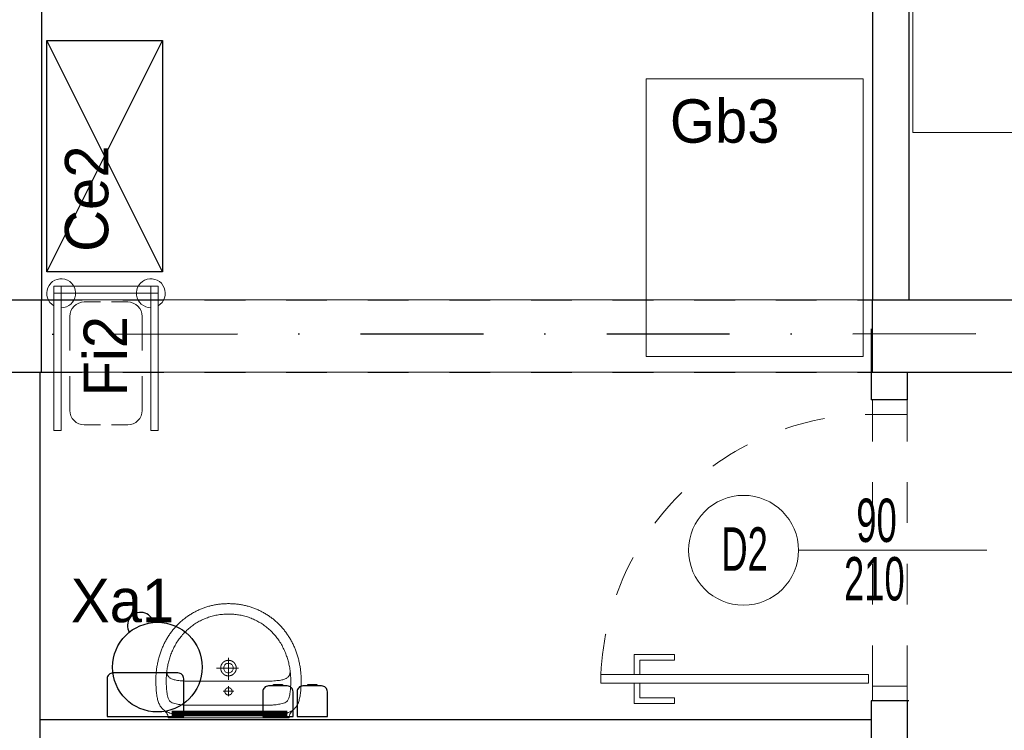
# Model space of a CAD drawing. Header units: millimetres. Extents: x 14495 to 271441, y -21035 to 2232.
# Tile 120 of 227: x 83849 to 84189, y -2391 to -2145. Entities that reach past the tile are written whole.
import ezdxf
from ezdxf.enums import TextEntityAlignment as Align

# ---------------------------------------------------------------- set-up
doc = ezdxf.new("R2010")
doc.units = ezdxf.units.MM
doc.linetypes.add('DASHDOT', pattern=[1, 0.5, -0.25, 0, -0.25])
doc.linetypes.add('DASHED', pattern=[28.222222, 14.111111, -14.111111])
for name, color, linetype in [('-- TECH  SYMBOLE', 1, 'Continuous'), ('-- TECH WYPOSAŻENIE', 2, 'Continuous'), ('_1_cienkie', 251, 'Continuous'), ('A-POW-NR', 1, 'Continuous'), ('A_cieńsza', 8, 'Continuous'), ('A_OSIE', 252, 'DASHDOT'), ('A_PROJEKTOWANE', 3, 'Continuous'), ('A_SC_DZIAlOWE', 4, 'Continuous'), ('TECH Sprzęt', 1, 'Continuous'), ('TECH Wyp.drobne', 1, 'Continuous')]:
    doc.layers.add(name, color=color, linetype=linetype)
doc.layers.add('A-POW', color=2, linetype='Continuous', plot=False)
for name, color, linetype, lineweight in [('A_ARMATURA', 2, 'Continuous', 5), ('A_Stolarka_drzwi', 1, 'Continuous', 9), ('M_drzwi', 1, 'Continuous', 5), ('TECH Wyp-meble', 1, 'Continuous', 15)]:
    doc.layers.add(name, color=color, linetype=linetype, lineweight=lineweight)
doc.styles.add('arial-tab', font='arial.ttf')
doc.styles.add('ARIAL1_2', font='arial.ttf', dxfattribs={"width": 1.2})
doc.styles.add('arialce', font='ARIALN.TTF')
doc.styles.add('cent', font='swissel.ttf')
doc.styles.add('cg', font='GOTHIC.TTF')
doc.styles.add('ROMANS', font='romans', dxfattribs={"width": 0.6})
doc.styles.add('switz721ltexbt', font='swissel.ttf')

# ---------------------------------------------------------------- blocks, each defined once
blk = doc.blocks.new('DRZWI Z OSCIEZNICA NIEOKALAJACA 90')
at = {"linetype": 'DASHED'}
for p, q in [((-12, 5), (-12, 99)), ((0, 5), (0, 99))]:
    blk.add_line(p, q, dxfattribs=at)
at = {"ltscale": 0.05}
blk.add_line((-39.5, 52), (25.59, 52), dxfattribs=at)
for points in [[(-12, 99), (-12, 104), (0, 104), (0, 99)], [(93.91, 9.01), (1.43, 9.01), (1.43, 6.01), (93.91, 6.01)], [(-12, 0), (-12, 5), (0, 5), (0, 0)]]:
    blk.add_lwpolyline(points, close=True)
for points in [[(82.48, 9.01), (82.48, 16.01), (68.48, 16.01), (68.48, 14.01), (80.48, 14.01), (80.48, 9.01)], [(82.48, 6.01), (82.48, -0.99), (68.48, -0.99), (68.48, 1.01), (80.48, 1.01), (80.48, 6.01)]]:
    blk.add_lwpolyline(points)
at = {"linetype": 'DASHED'}
blk.add_arc((0, 5), 94, 2.4475, 90, dxfattribs=at)
blk = doc.blocks.new('SSCVCFDSS')
blk.add_line((0, 50.02), (0, 0))
blk.add_circle((0, -19), 19)
at = {"style": 'ROMANS', "text_generation_flag": 4, "width": 0.6}
blk.add_attdef('FD1-8', text='', height=13, rotation=270, dxfattribs=at).set_placement((6.15, 55.19), align=Align.RIGHT)
for tag, p in [('90', (-8.71, 25.47)), ('200', (8.16, 25.47))]:
    blk.add_attdef(tag, text='', height=13, rotation=270, dxfattribs=at).set_placement(p, align=Align.MIDDLE)
blk.add_attdef('AL6C', text='', height=13, dxfattribs=at).set_placement((-0.56, -18.64), align=Align.MIDDLE)
blk = doc.blocks.new('POW')
at = {"const_width": 5}
blk.add_lwpolyline([(125.32, 0), (0, 0)], dxfattribs=at)
at = {"style": 'switz721ltexbt'}
blk.add_attdef('001', (-1.78, 12.35), '', height=41.18, dxfattribs=at)
blk = doc.blocks.new('stelaż_do_worków-1')
at = {"color": 1, "lineweight": 0}
for points in [[(0, 15.5), (0, 18), (-50, 18), (-50, 15.5)], [(0, 18), (-2.5, 18), (-2.5, -18), (0, -18)], [(0, -18), (0, -15.5), (-50, -15.5), (-50, -18)]]:
    blk.add_lwpolyline(points, close=True, dxfattribs=at)
at = {"color": 251, "linetype": 'Continuous', "lineweight": 13, "ltscale": 0.5}
for points in [[(-31.2, 12.5), (-43, 12.5, 0.414214), (-48, 7.5), (-48, 1.85)], [(-22.3, 12.5), (-10.5, 12.5, -0.414214), (-5.5, 7.5), (-5.5, 1.85)], [(-48, -1.85), (-48, -7.5, 0.414214), (-43, -12.5), (-31.2, -12.5)], [(-5.5, -1.85), (-5.5, -7.5, -0.414214), (-10.5, -12.5), (-22.3, -12.5)]]:
    blk.add_lwpolyline(points, format="xyb", dxfattribs=at)
at = {"color": 1, "lineweight": 15}
for centre, start, end in [((-2.5, 15.5), 180, 150), ((-2.5, -15.5), 210, 180)]:
    blk.add_arc(centre, 5, start, end, dxfattribs=at)
blk = doc.blocks.new('UM')
blk.add_line((-1.45, -10.99), (-1.45, -10.99))
for points in [[(-26.6, -3.18), (-26.24, -2.73), (-25.93, -2.33), (-25.65, -1.94), (-25.43, -1.54), (-25.26, -1.1), (-25.15, -0.6), (-25.12, 0), (0, 0), (25.12, 0), (25.16, -0.59), (25.29, -1.09), (25.48, -1.53), (25.73, -1.93), (26.03, -2.32), (26.37, -2.73), (26.73, -3.17)], [(2.24, -11.07), (-2.12, -11.07)], [(0.07, -13.2), (0.06, -8.97)], [(25.71, -19.02), (25.67, -18.75), (25.61, -18.49), (25.54, -18.24), (25.46, -18), (25.37, -17.78), (25.26, -17.56), (25.14, -17.36), (25, -17.16), (24.84, -16.98), (24.65, -16.8), (24.45, -16.64), (24.22, -16.48), (23.96, -16.34), (23.67, -16.2), (23.36, -16.08), (23.01, -15.96), (22.63, -15.86), (22.22, -15.76), (21.77, -15.67), (21.28, -15.59), (20.75, -15.52), (20.18, -15.45), (19.57, -15.4), (18.92, -15.35), (18.21, -15.31), (17.46, -15.28), (16.67, -15.25), (15.81, -15.23), (14.91, -15.22), (13.95, -15.22), (0.07, -15.22), (-13.82, -15.22), (-14.77, -15.23), (-15.68, -15.24), (-16.53, -15.26), (-17.33, -15.28), (-18.08, -15.31), (-18.78, -15.35), (-19.43, -15.4), (-20.04, -15.46), (-20.61, -15.52), (-21.14, -15.59), (-21.63, -15.67), (-22.08, -15.76), (-22.49, -15.86), (-22.87, -15.97), (-23.21, -16.08), (-23.53, -16.21), (-23.81, -16.35), (-24.07, -16.49), (-24.3, -16.64), (-24.51, -16.81), (-24.69, -16.98), (-24.85, -17.17), (-24.99, -17.36), (-25.11, -17.57), (-25.22, -17.78), (-25.31, -18.01), (-25.39, -18.25), (-25.46, -18.5), (-25.52, -18.76), (-25.56, -19.03)], [(0.07, -24.9), (0.07, -15.85)], [(-4.14, -20.69), (5.07, -20.69)]]:
    blk.add_lwpolyline(points)
for points in [[(-30.11, -15.23), (-30.11, -15.71), (-30.1, -16.2), (-30.08, -16.68), (-30.06, -17.16), (-30.04, -17.64), (-30, -18.11), (-29.97, -18.58), (-29.92, -19.05), (-29.87, -19.52), (-29.82, -19.98), (-29.76, -20.44), (-29.69, -20.9), (-29.62, -21.35), (-29.54, -21.81), (-29.46, -22.25), (-29.38, -22.7), (-29.28, -23.14), (-29.18, -23.58), (-29.08, -24.02), (-28.97, -24.45), (-28.86, -24.88), (-28.74, -25.31), (-28.62, -25.73), (-28.49, -26.15), (-28.35, -26.57), (-28.22, -26.98), (-28.07, -27.39), (-27.92, -27.8), (-27.77, -28.21), (-27.61, -28.61), (-27.45, -29), (-27.28, -29.4), (-27.11, -29.79), (-26.93, -30.17), (-26.75, -30.56), (-26.56, -30.94), (-26.37, -31.31), (-26.18, -31.68), (-25.98, -32.05), (-25.77, -32.42), (-25.56, -32.78), (-25.35, -33.14), (-25.13, -33.49), (-24.91, -33.84), (-24.69, -34.19), (-24.46, -34.53), (-24.22, -34.87), (-23.99, -35.2), (-23.74, -35.54), (-23.5, -35.86), (-23.25, -36.19), (-22.99, -36.5), (-22.74, -36.82), (-22.47, -37.13), (-22.21, -37.44), (-21.94, -37.74), (-21.67, -38.04), (-21.39, -38.33), (-21.11, -38.62), (-20.83, -38.91), (-20.54, -39.19), (-20.25, -39.47), (-19.95, -39.74), (-19.65, -40.01), (-19.35, -40.28), (-19.05, -40.54), (-18.74, -40.8), (-18.43, -41.05), (-18.11, -41.29), (-17.8, -41.54), (-17.47, -41.78), (-17.15, -42.01), (-16.82, -42.24), (-16.49, -42.46), (-16.16, -42.68), (-15.82, -42.9), (-15.48, -43.11), (-15.14, -43.32), (-14.79, -43.52), (-14.45, -43.72), (-14.09, -43.91), (-13.74, -44.09), (-13.38, -44.28), (-13.02, -44.45), (-12.66, -44.63), (-12.3, -44.8), (-11.93, -44.96), (-11.56, -45.12), (-11.19, -45.27), (-10.82, -45.42), (-10.44, -45.56), (-10.06, -45.7), (-9.68, -45.83), (-9.29, -45.96), (-8.91, -46.08), (-8.52, -46.2), (-8.13, -46.31), (-7.74, -46.42), (-7.34, -46.52), (-6.95, -46.62), (-6.55, -46.71), (-6.15, -46.79), (-5.74, -46.87), (-5.34, -46.95), (-4.93, -47.02), (-4.52, -47.08), (-4.11, -47.14), (-3.7, -47.2), (-3.29, -47.24), (-2.87, -47.29), (-2.46, -47.32), (-2.04, -47.35), (-1.62, -47.38), (-1.2, -47.4), (-0.78, -47.41), (-0.35, -47.42), (0.07, -47.42), (0.07, -47.42), (0.5, -47.42), (0.92, -47.41), (1.35, -47.4), (1.77, -47.38), (2.19, -47.35), (2.61, -47.32), (3.02, -47.28), (3.44, -47.24), (3.85, -47.19), (4.26, -47.14), (4.67, -47.08), (5.08, -47.02), (5.49, -46.95), (5.89, -46.87), (6.29, -46.79), (6.69, -46.71), (7.09, -46.61), (7.49, -46.52), (7.88, -46.42), (8.28, -46.31), (8.67, -46.2), (9.06, -46.08), (9.44, -45.96), (9.82, -45.83), (10.21, -45.7), (10.59, -45.56), (10.96, -45.41), (11.34, -45.27), (11.71, -45.11), (12.08, -44.96), (12.44, -44.79), (12.81, -44.62), (13.17, -44.45), (13.53, -44.27), (13.89, -44.09), (14.24, -43.9), (14.59, -43.71), (14.94, -43.51), (15.28, -43.31), (15.63, -43.11), (15.97, -42.9), (16.3, -42.68), (16.64, -42.46), (16.97, -42.24), (17.3, -42.01), (17.62, -41.77), (17.94, -41.53), (18.26, -41.29), (18.57, -41.04), (18.88, -40.79), (19.19, -40.53), (19.5, -40.27), (19.8, -40.01), (20.1, -39.74), (20.39, -39.47), (20.68, -39.19), (20.97, -38.91), (21.25, -38.62), (21.53, -38.33), (21.81, -38.03), (22.08, -37.74), (22.35, -37.43), (22.62, -37.13), (22.88, -36.81), (23.14, -36.5), (23.39, -36.18), (23.64, -35.86), (23.89, -35.53), (24.13, -35.2), (24.37, -34.86), (24.6, -34.52), (24.83, -34.18), (25.06, -33.84), (25.28, -33.48), (25.5, -33.13), (25.71, -32.77), (25.92, -32.41), (26.12, -32.05), (26.32, -31.68), (26.52, -31.31), (26.71, -30.93), (26.89, -30.55), (27.07, -30.17), (27.25, -29.78), (27.42, -29.39), (27.59, -29), (27.75, -28.6), (27.91, -28.2), (28.06, -27.79), (28.21, -27.39), (28.36, -26.98), (28.5, -26.56), (28.63, -26.15), (28.76, -25.72), (28.88, -25.3), (29, -24.87), (29.11, -24.44), (29.22, -24.01), (29.33, -23.57), (29.42, -23.14), (29.52, -22.69), (29.6, -22.25), (29.69, -21.8), (29.76, -21.35), (29.83, -20.89), (29.9, -20.44), (29.96, -19.98), (30.01, -19.51), (30.06, -19.05), (30.11, -18.58), (30.14, -18.11), (30.18, -17.63), (30.2, -17.15), (30.22, -16.67), (30.24, -16.19), (30.25, -15.71), (30.25, -15.22), (30.25, -15.22), (30.24, -14.77), (30.22, -14.2), (30.2, -13.56), (30.16, -12.89), (30.13, -12.23), (30.09, -11.6), (30.04, -11.07), (30, -10.66), (29.93, -10.11), (29.85, -9.59), (29.76, -9.08), (29.67, -8.58), (29.57, -8.11), (29.47, -7.65), (29.35, -7.21), (29.22, -6.79), (29.08, -6.39), (28.93, -6), (28.76, -5.63), (28.58, -5.27), (28.38, -4.93), (28.16, -4.61), (27.93, -4.3), (27.68, -4.01), (27.41, -3.73), (27.12, -3.47), (26.8, -3.22), (26.46, -2.99), (26.1, -2.77), (25.72, -2.56), (25.31, -2.37), (24.87, -2.19), (24.4, -2.03), (23.91, -1.88), (23.38, -1.74), (22.83, -1.62), (22.83, -1.62), (22.38, -1.53), (21.92, -1.44), (21.44, -1.36), (20.95, -1.28), (20.44, -1.2), (19.92, -1.14), (19.38, -1.08), (18.83, -1.04), (18.27, -1), (17.7, -0.98), (17.13, -0.98), (0.07, -0.98), (-16.99, -0.98), (-17.57, -0.99), (-18.14, -1.01), (-18.7, -1.04), (-19.24, -1.09), (-19.78, -1.14), (-20.3, -1.21), (-20.81, -1.28), (-21.31, -1.36), (-21.79, -1.44), (-22.25, -1.53), (-22.69, -1.62), (-23.25, -1.75), (-23.77, -1.88), (-24.27, -2.03), (-24.73, -2.2), (-25.17, -2.38), (-25.58, -2.57), (-25.97, -2.77), (-26.33, -2.99), (-26.66, -3.23), (-26.98, -3.47), (-27.27, -3.74), (-27.54, -4.01), (-27.79, -4.31), (-28.03, -4.62), (-28.24, -4.94), (-28.44, -5.28), (-28.62, -5.63), (-28.79, -6.01), (-28.94, -6.4), (-29.08, -6.8), (-29.21, -7.22), (-29.33, -7.66), (-29.44, -8.12), (-29.54, -8.59), (-29.63, -9.08), (-29.71, -9.59), (-29.79, -10.12), (-29.86, -10.67), (-29.86, -10.67), (-29.9, -11.08), (-29.95, -11.61), (-29.99, -12.23), (-30.02, -12.9), (-30.06, -13.57), (-30.08, -14.21), (-30.1, -14.77)], [(-25.76, -16.8), (-25.72, -17.37), (-25.67, -17.94), (-25.62, -18.5), (-25.56, -19.06), (-25.49, -19.62), (-25.42, -20.18), (-25.34, -20.74), (-25.25, -21.3), (-25.15, -21.8), (-25.03, -22.3), (-24.92, -22.79), (-24.79, -23.27), (-24.66, -23.75), (-24.53, -24.22), (-24.39, -24.7), (-24.24, -25.17), (-24.08, -25.63), (-23.92, -26.1), (-23.75, -26.57), (-23.57, -27.04), (-23.38, -27.51), (-23.19, -27.99), (-22.94, -28.5), (-22.68, -29.01), (-22.42, -29.51), (-22.16, -30), (-21.88, -30.49), (-21.6, -30.98), (-21.31, -31.48), (-21.31, -31.48), (-21, -31.92), (-20.69, -32.36), (-20.38, -32.79), (-20.06, -33.21), (-19.74, -33.62), (-19.41, -34.03), (-19.07, -34.42), (-18.73, -34.82), (-18.37, -35.21), (-18.01, -35.6), (-17.64, -35.98), (-17.25, -36.37), (-16.85, -36.72), (-16.44, -37.07), (-16.03, -37.41), (-15.62, -37.74), (-15.2, -38.07), (-14.77, -38.39), (-14.34, -38.71), (-13.89, -39), (-13.44, -39.28), (-12.99, -39.54), (-12.55, -39.8), (-12.1, -40.05), (-11.65, -40.28), (-11.19, -40.51), (-10.73, -40.74), (-10.26, -40.95), (-9.79, -41.16), (-9.3, -41.37), (-8.81, -41.57), (-8.28, -41.74), (-7.77, -41.9), (-7.25, -42.05), (-6.73, -42.2), (-6.21, -42.34), (-5.68, -42.47), (-5.14, -42.6), (-4.63, -42.68), (-4.12, -42.76), (-3.62, -42.83), (-3.12, -42.89), (-2.62, -42.94), (-2.13, -42.99), (-1.63, -43.02), (-1.13, -43.05), (-0.63, -43.07), (-0.13, -43.08), (0.38, -43.09), (0.89, -43.09), (1.41, -43.08), (1.97, -43.03), (2.53, -42.98), (3.08, -42.92), (3.63, -42.85), (4.18, -42.77), (4.73, -42.69), (5.29, -42.6), (5.81, -42.47), (6.33, -42.34), (6.84, -42.2), (7.34, -42.06), (7.83, -41.91), (8.32, -41.75), (8.81, -41.58), (9.3, -41.4), (9.79, -41.21), (10.27, -41.01), (10.76, -40.81), (11.26, -40.59), (11.73, -40.34), (12.2, -40.08), (12.66, -39.82), (13.12, -39.56), (13.58, -39.28), (14.03, -39), (14.48, -38.71), (14.91, -38.39), (15.33, -38.07), (15.74, -37.75), (16.14, -37.42), (16.54, -37.09), (16.92, -36.75), (17.3, -36.41), (17.68, -36.05), (18.05, -35.69), (18.42, -35.32), (18.78, -34.94), (19.15, -34.55), (19.5, -34.12), (19.84, -33.69), (20.17, -33.26), (20.5, -32.82), (20.82, -32.38), (21.14, -31.93), (21.45, -31.47), (21.72, -31.02), (21.98, -30.56), (22.23, -30.11), (22.47, -29.66), (22.71, -29.21), (22.93, -28.75), (23.15, -28.29), (23.36, -27.83), (23.56, -27.37), (23.76, -26.89), (23.95, -26.42), (24.14, -25.93), (24.33, -25.43), (24.47, -24.96), (24.61, -24.49), (24.74, -24.01), (24.86, -23.54), (24.98, -23.07), (25.09, -22.59), (25.2, -22.11), (25.3, -21.64), (25.39, -21.16), (25.48, -20.68), (25.55, -20.2), (25.62, -19.72), (25.69, -19.24), (25.75, -18.76), (25.79, -18.27), (25.84, -17.79), (25.87, -17.3), (25.9, -16.82), (25.92, -16.33), (25.93, -15.84), (25.93, -15.35), (25.93, -14.85), (25.91, -14.36), (25.89, -13.84), (25.87, -13.32), (25.84, -12.79), (25.81, -12.27), (25.77, -11.75), (25.72, -11.23), (25.66, -10.72), (25.59, -10.2), (25.5, -9.69), (25.4, -9.17), (25.27, -8.67), (25.13, -8.16), (24.89, -7.57), (24.62, -7.11), (24.3, -6.76), (23.92, -6.48), (23.47, -6.27), (22.94, -6.09), (22.31, -5.92), (21.8, -5.81), (21.28, -5.71), (20.77, -5.61), (20.25, -5.53), (19.73, -5.46), (19.21, -5.4), (18.69, -5.35), (18.17, -5.32), (17.64, -5.3), (17.12, -5.29), (-17.15, -5.29), (-17.66, -5.31), (-18.17, -5.33), (-18.67, -5.37), (-19.18, -5.42), (-19.68, -5.48), (-20.18, -5.55), (-20.68, -5.63), (-21.18, -5.72), (-21.68, -5.82), (-22.18, -5.92), (-22.8, -6.09), (-23.33, -6.27), (-23.78, -6.49), (-24.16, -6.76), (-24.48, -7.12), (-24.76, -7.58), (-24.99, -8.17), (-25.13, -8.65), (-25.25, -9.14), (-25.35, -9.63), (-25.44, -10.13), (-25.51, -10.62), (-25.57, -11.12), (-25.62, -11.63), (-25.66, -12.13), (-25.7, -12.63), (-25.73, -13.14), (-25.75, -13.64), (-25.77, -14.14), (-25.78, -14.64), (-25.78, -14.64)], [(-1.45, -10.99), (-1.45, -10.97), (-1.45, -10.95), (-1.45, -10.93), (-1.45, -10.92), (-1.45, -10.9), (-1.45, -10.88), (-1.44, -10.86), (-1.44, -10.84), (-1.44, -10.82), (-1.44, -10.8), (-1.44, -10.78), (-1.43, -10.76), (-1.43, -10.74), (-1.43, -10.72), (-1.42, -10.7), (-1.42, -10.68), (-1.41, -10.66), (-1.41, -10.64), (-1.4, -10.62), (-1.4, -10.6), (-1.39, -10.58), (-1.39, -10.57), (-1.38, -10.55), (-1.38, -10.53), (-1.37, -10.51), (-1.36, -10.49), (-1.36, -10.47), (-1.35, -10.45), (-1.34, -10.43), (-1.34, -10.42), (-1.33, -10.4), (-1.32, -10.38), (-1.31, -10.36), (-1.3, -10.34), (-1.3, -10.33), (-1.29, -10.31), (-1.28, -10.29), (-1.27, -10.27), (-1.26, -10.26), (-1.25, -10.24), (-1.24, -10.22), (-1.23, -10.21), (-1.22, -10.19), (-1.21, -10.17), (-1.2, -10.16), (-1.19, -10.14), (-1.18, -10.12), (-1.16, -10.11), (-1.15, -10.09), (-1.14, -10.08), (-1.13, -10.06), (-1.12, -10.04), (-1.1, -10.03), (-1.09, -10.01), (-1.08, -10), (-1.06, -9.98), (-1.05, -9.97), (-1.04, -9.95), (-1.02, -9.94), (-1.01, -9.93), (-1, -9.91), (-0.98, -9.9), (-0.97, -9.89), (-0.95, -9.87), (-0.94, -9.86), (-0.92, -9.85), (-0.91, -9.83), (-0.89, -9.82), (-0.88, -9.81), (-0.86, -9.8), (-0.85, -9.78), (-0.83, -9.77), (-0.81, -9.76), (-0.8, -9.75), (-0.78, -9.74), (-0.77, -9.73), (-0.75, -9.72), (-0.73, -9.71), (-0.72, -9.7), (-0.7, -9.69), (-0.68, -9.68), (-0.66, -9.67), (-0.65, -9.66), (-0.63, -9.65), (-0.61, -9.64), (-0.59, -9.63), (-0.58, -9.62), (-0.56, -9.61), (-0.54, -9.61), (-0.52, -9.6), (-0.5, -9.59), (-0.48, -9.58), (-0.47, -9.58), (-0.45, -9.57), (-0.43, -9.56), (-0.41, -9.56), (-0.39, -9.55), (-0.37, -9.55), (-0.35, -9.54), (-0.33, -9.54), (-0.32, -9.53), (-0.3, -9.53), (-0.28, -9.52), (-0.26, -9.52), (-0.24, -9.51), (-0.22, -9.51), (-0.2, -9.51), (-0.18, -9.5), (-0.16, -9.5), (-0.14, -9.5), (-0.12, -9.49), (-0.1, -9.49), (-0.08, -9.49), (-0.06, -9.49), (-0.04, -9.49), (-0.02, -9.49), (0, -9.48), (0.02, -9.48), (0.04, -9.48), (0.06, -9.48), (0.08, -9.48), (0.1, -9.48), (0.12, -9.48), (0.14, -9.49), (0.15, -9.49), (0.17, -9.49), (0.19, -9.49), (0.21, -9.49), (0.23, -9.49), (0.25, -9.5), (0.27, -9.5), (0.29, -9.5), (0.31, -9.5), (0.33, -9.51), (0.35, -9.51), (0.37, -9.52), (0.39, -9.52), (0.41, -9.52), (0.43, -9.53), (0.45, -9.53), (0.47, -9.54), (0.48, -9.54), (0.5, -9.55), (0.52, -9.56), (0.54, -9.56), (0.56, -9.57), (0.58, -9.58), (0.6, -9.58), (0.62, -9.59), (0.63, -9.6), (0.65, -9.6), (0.67, -9.61), (0.69, -9.62), (0.71, -9.63), (0.72, -9.64), (0.74, -9.65), (0.76, -9.66), (0.78, -9.67), (0.79, -9.67), (0.81, -9.68), (0.83, -9.69), (0.84, -9.7), (0.86, -9.71), (0.88, -9.73), (0.89, -9.74), (0.91, -9.75), (0.93, -9.76), (0.94, -9.77), (0.96, -9.78), (0.98, -9.79), (0.99, -9.81), (1.01, -9.82), (1.02, -9.83), (1.04, -9.84), (1.05, -9.86), (1.07, -9.87), (1.08, -9.88), (1.1, -9.9), (1.11, -9.91), (1.12, -9.92), (1.14, -9.94), (1.15, -9.95), (1.16, -9.97), (1.18, -9.98), (1.19, -10), (1.2, -10.01), (1.22, -10.03), (1.23, -10.04), (1.24, -10.06), (1.25, -10.07), (1.27, -10.09), (1.28, -10.1), (1.29, -10.12), (1.3, -10.14), (1.31, -10.15), (1.32, -10.17), (1.33, -10.19), (1.34, -10.2), (1.35, -10.22), (1.36, -10.24), (1.37, -10.25), (1.38, -10.27), (1.39, -10.29), (1.4, -10.31), (1.41, -10.32), (1.42, -10.34), (1.43, -10.36), (1.44, -10.38), (1.44, -10.39), (1.45, -10.41), (1.46, -10.43), (1.47, -10.45), (1.47, -10.47), (1.48, -10.49), (1.49, -10.51), (1.49, -10.52), (1.5, -10.54), (1.5, -10.56), (1.51, -10.58), (1.52, -10.6), (1.52, -10.62), (1.52, -10.64), (1.53, -10.66), (1.53, -10.68), (1.54, -10.7), (1.54, -10.72), (1.54, -10.73), (1.55, -10.75), (1.55, -10.77), (1.55, -10.79), (1.56, -10.81), (1.56, -10.83), (1.56, -10.85), (1.56, -10.87), (1.56, -10.89), (1.56, -10.91), (1.57, -10.93), (1.57, -10.95), (1.57, -10.97), (1.57, -10.99), (1.57, -11.01), (1.57, -11.03), (1.57, -11.05), (1.57, -11.07), (1.56, -11.09), (1.56, -11.11), (1.56, -11.13), (1.56, -11.15), (1.56, -11.17), (1.55, -11.19), (1.55, -11.21), (1.55, -11.23), (1.55, -11.25), (1.54, -11.26), (1.54, -11.28), (1.53, -11.3), (1.53, -11.32), (1.53, -11.34), (1.52, -11.36), (1.52, -11.38), (1.51, -11.4), (1.51, -11.42), (1.5, -11.44), (1.49, -11.46), (1.49, -11.48), (1.48, -11.49), (1.47, -11.51), (1.47, -11.53), (1.46, -11.55), (1.45, -11.57), (1.45, -11.59), (1.44, -11.6), (1.43, -11.62), (1.42, -11.64), (1.41, -11.66), (1.4, -11.68), (1.39, -11.69), (1.39, -11.71), (1.38, -11.73), (1.37, -11.74), (1.36, -11.76), (1.35, -11.78), (1.34, -11.8), (1.32, -11.81), (1.31, -11.83), (1.3, -11.84), (1.29, -11.86), (1.28, -11.88), (1.27, -11.89), (1.26, -11.91), (1.24, -11.92), (1.23, -11.94), (1.22, -11.96), (1.21, -11.97), (1.19, -11.99), (1.18, -12), (1.17, -12.01), (1.15, -12.03), (1.14, -12.04), (1.13, -12.06), (1.11, -12.07), (1.1, -12.09), (1.08, -12.1), (1.07, -12.11), (1.05, -12.13), (1.04, -12.14), (1.02, -12.15), (1.01, -12.16), (0.99, -12.18), (0.98, -12.19), (0.96, -12.2), (0.95, -12.21), (0.93, -12.22), (0.91, -12.23), (0.9, -12.25), (0.88, -12.26), (0.87, -12.27), (0.85, -12.28), (0.83, -12.29), (0.81, -12.3), (0.8, -12.31), (0.78, -12.32), (0.76, -12.33), (0.75, -12.34), (0.73, -12.34), (0.71, -12.35), (0.69, -12.36), (0.67, -12.37), (0.66, -12.38), (0.64, -12.39), (0.62, -12.39), (0.6, -12.4), (0.58, -12.41), (0.56, -12.41), (0.55, -12.42), (0.53, -12.43), (0.51, -12.43), (0.49, -12.44), (0.47, -12.44), (0.45, -12.45), (0.43, -12.45), (0.41, -12.46), (0.39, -12.46), (0.37, -12.47), (0.35, -12.47), (0.34, -12.48), (0.32, -12.48), (0.3, -12.48), (0.28, -12.49), (0.26, -12.49), (0.24, -12.49), (0.22, -12.49), (0.2, -12.49), (0.18, -12.5), (0.16, -12.5), (0.14, -12.5), (0.12, -12.5), (0.1, -12.5), (0.08, -12.5), (0.06, -12.5), (0.04, -12.5), (0.02, -12.5), (0, -12.5), (-0.02, -12.5), (-0.04, -12.5), (-0.06, -12.5), (-0.08, -12.49), (-0.1, -12.49), (-0.12, -12.49), (-0.14, -12.49), (-0.16, -12.49), (-0.18, -12.48), (-0.2, -12.48), (-0.21, -12.48), (-0.23, -12.47), (-0.25, -12.47), (-0.27, -12.46), (-0.29, -12.46), (-0.31, -12.46), (-0.33, -12.45), (-0.35, -12.44), (-0.37, -12.44), (-0.39, -12.43), (-0.41, -12.43), (-0.42, -12.42), (-0.44, -12.42), (-0.46, -12.41), (-0.48, -12.4), (-0.5, -12.39), (-0.52, -12.39), (-0.54, -12.38), (-0.55, -12.37), (-0.57, -12.36), (-0.59, -12.35), (-0.61, -12.35), (-0.62, -12.34), (-0.64, -12.33), (-0.66, -12.32), (-0.68, -12.31), (-0.69, -12.3), (-0.71, -12.29), (-0.73, -12.28), (-0.75, -12.27), (-0.76, -12.26), (-0.78, -12.25), (-0.79, -12.24), (-0.81, -12.23), (-0.83, -12.21), (-0.84, -12.2), (-0.86, -12.19), (-0.87, -12.18), (-0.89, -12.17), (-0.9, -12.15), (-0.92, -12.14), (-0.94, -12.13), (-0.95, -12.11), (-0.96, -12.1), (-0.98, -12.09), (-0.99, -12.07), (-1.01, -12.06), (-1.02, -12.05), (-1.03, -12.03), (-1.05, -12.02), (-1.06, -12), (-1.07, -11.99), (-1.09, -11.97), (-1.1, -11.96), (-1.11, -11.94), (-1.13, -11.93), (-1.14, -11.91), (-1.15, -11.9), (-1.16, -11.88), (-1.17, -11.86), (-1.18, -11.85), (-1.2, -11.83), (-1.21, -11.82), (-1.22, -11.8), (-1.23, -11.78), (-1.24, -11.77), (-1.25, -11.75), (-1.26, -11.73), (-1.27, -11.71), (-1.28, -11.7), (-1.29, -11.68), (-1.29, -11.66), (-1.3, -11.64), (-1.31, -11.63), (-1.32, -11.61), (-1.33, -11.59), (-1.33, -11.57), (-1.34, -11.55), (-1.35, -11.53), (-1.36, -11.52), (-1.36, -11.5), (-1.37, -11.48), (-1.38, -11.46), (-1.38, -11.44), (-1.39, -11.42), (-1.39, -11.4), (-1.4, -11.38), (-1.4, -11.37), (-1.41, -11.35), (-1.41, -11.33), (-1.42, -11.31), (-1.42, -11.29), (-1.43, -11.27), (-1.43, -11.25), (-1.43, -11.23), (-1.43, -11.21), (-1.44, -11.19), (-1.44, -11.17), (-1.44, -11.15), (-1.44, -11.13), (-1.45, -11.11), (-1.45, -11.09), (-1.45, -11.07), (-1.45, -11.05), (-1.45, -11.03), (-1.45, -11.01), (-1.45, -10.99)], [(-3.16, -20.68), (-3.16, -20.65), (-3.16, -20.62), (-3.16, -20.59), (-3.16, -20.56), (-3.16, -20.53), (-3.16, -20.5), (-3.15, -20.47), (-3.15, -20.44), (-3.15, -20.41), (-3.15, -20.39), (-3.15, -20.36), (-3.14, -20.33), (-3.14, -20.3), (-3.14, -20.27), (-3.13, -20.24), (-3.13, -20.21), (-3.12, -20.18), (-3.12, -20.16), (-3.12, -20.13), (-3.11, -20.1), (-3.1, -20.07), (-3.1, -20.04), (-3.09, -20.01), (-3.09, -19.99), (-3.08, -19.96), (-3.07, -19.93), (-3.07, -19.9), (-3.06, -19.87), (-3.05, -19.85), (-3.05, -19.82), (-3.04, -19.79), (-3.03, -19.76), (-3.02, -19.73), (-3.01, -19.71), (-3, -19.68), (-3, -19.65), (-2.99, -19.62), (-2.98, -19.6), (-2.97, -19.57), (-2.96, -19.54), (-2.95, -19.51), (-2.94, -19.49), (-2.93, -19.46), (-2.92, -19.43), (-2.9, -19.41), (-2.89, -19.38), (-2.88, -19.35), (-2.87, -19.33), (-2.86, -19.3), (-2.84, -19.28), (-2.83, -19.25), (-2.82, -19.22), (-2.81, -19.2), (-2.79, -19.17), (-2.78, -19.15), (-2.77, -19.12), (-2.75, -19.1), (-2.74, -19.07), (-2.72, -19.05), (-2.71, -19.02), (-2.69, -19), (-2.68, -18.97), (-2.66, -18.95), (-2.65, -18.92), (-2.63, -18.9), (-2.62, -18.87), (-2.6, -18.85), (-2.58, -18.83), (-2.57, -18.8), (-2.55, -18.78), (-2.53, -18.75), (-2.52, -18.73), (-2.5, -18.71), (-2.48, -18.69), (-2.46, -18.66), (-2.44, -18.64), (-2.43, -18.62), (-2.41, -18.6), (-2.39, -18.57), (-2.37, -18.55), (-2.35, -18.53), (-2.33, -18.51), (-2.31, -18.49), (-2.29, -18.47), (-2.27, -18.44), (-2.25, -18.42), (-2.23, -18.4), (-2.21, -18.38), (-2.19, -18.36), (-2.17, -18.34), (-2.15, -18.32), (-2.13, -18.3), (-2.11, -18.28), (-2.09, -18.26), (-2.06, -18.24), (-2.04, -18.22), (-2.02, -18.21), (-2, -18.19), (-1.98, -18.17), (-1.95, -18.15), (-1.93, -18.13), (-1.91, -18.11), (-1.88, -18.1), (-1.86, -18.08), (-1.84, -18.06), (-1.82, -18.05), (-1.79, -18.03), (-1.77, -18.01), (-1.74, -18), (-1.72, -17.98), (-1.7, -17.96), (-1.67, -17.95), (-1.65, -17.93), (-1.62, -17.92), (-1.6, -17.9), (-1.57, -17.89), (-1.55, -17.87), (-1.52, -17.86), (-1.5, -17.84), (-1.47, -17.83), (-1.45, -17.82), (-1.42, -17.8), (-1.4, -17.79), (-1.37, -17.78), (-1.34, -17.76), (-1.32, -17.75), (-1.29, -17.74), (-1.27, -17.73), (-1.24, -17.72), (-1.21, -17.7), (-1.19, -17.69), (-1.16, -17.68), (-1.13, -17.67), (-1.11, -17.66), (-1.08, -17.65), (-1.05, -17.64), (-1.02, -17.63), (-1, -17.62), (-0.97, -17.61), (-0.94, -17.6), (-0.91, -17.59), (-0.89, -17.58), (-0.86, -17.57), (-0.83, -17.57), (-0.8, -17.56), (-0.78, -17.55), (-0.75, -17.54), (-0.72, -17.54), (-0.69, -17.53), (-0.66, -17.52), (-0.64, -17.52), (-0.61, -17.51), (-0.58, -17.5), (-0.55, -17.5), (-0.52, -17.49), (-0.49, -17.49), (-0.46, -17.48), (-0.44, -17.48), (-0.41, -17.47), (-0.38, -17.47), (-0.35, -17.47), (-0.32, -17.46), (-0.29, -17.46), (-0.26, -17.45), (-0.24, -17.45), (-0.21, -17.45), (-0.18, -17.45), (-0.15, -17.44), (-0.12, -17.44), (-0.09, -17.44), (-0.06, -17.44), (-0.03, -17.44), (0, -17.44), (0.02, -17.44), (0.05, -17.44), (0.08, -17.44), (0.11, -17.44), (0.14, -17.44), (0.17, -17.44), (0.2, -17.44), (0.23, -17.44), (0.26, -17.44), (0.29, -17.44), (0.31, -17.45), (0.34, -17.45), (0.37, -17.45), (0.4, -17.45), (0.43, -17.46), (0.46, -17.46), (0.49, -17.46), (0.52, -17.47), (0.54, -17.47), (0.57, -17.48), (0.6, -17.48), (0.63, -17.49), (0.66, -17.49), (0.69, -17.5), (0.72, -17.5), (0.74, -17.51), (0.77, -17.51), (0.8, -17.52), (0.83, -17.53), (0.86, -17.53), (0.88, -17.54), (0.91, -17.55), (0.94, -17.56), (0.97, -17.56), (1, -17.57), (1.02, -17.58), (1.05, -17.59), (1.08, -17.6), (1.11, -17.61), (1.13, -17.62), (1.16, -17.63), (1.19, -17.64), (1.22, -17.65), (1.24, -17.66), (1.27, -17.67), (1.3, -17.68), (1.32, -17.69), (1.35, -17.7), (1.38, -17.71), (1.4, -17.72), (1.43, -17.74), (1.45, -17.75), (1.48, -17.76), (1.51, -17.77), (1.53, -17.79), (1.56, -17.8), (1.58, -17.81), (1.61, -17.83), (1.64, -17.84), (1.66, -17.85), (1.69, -17.87), (1.71, -17.88), (1.74, -17.9), (1.76, -17.91), (1.78, -17.93), (1.81, -17.94), (1.83, -17.96), (1.86, -17.97), (1.88, -17.99), (1.91, -18.01), (1.93, -18.02), (1.95, -18.04), (1.98, -18.06), (2, -18.07), (2.02, -18.09), (2.05, -18.11), (2.07, -18.13), (2.09, -18.15), (2.11, -18.16), (2.14, -18.18), (2.16, -18.2), (2.18, -18.22), (2.2, -18.24), (2.22, -18.26), (2.25, -18.28), (2.27, -18.3), (2.29, -18.32), (2.31, -18.34), (2.33, -18.36), (2.35, -18.38), (2.37, -18.4), (2.39, -18.42), (2.41, -18.44), (2.43, -18.46), (2.45, -18.48), (2.47, -18.5), (2.49, -18.52), (2.51, -18.54), (2.53, -18.57), (2.55, -18.59), (2.57, -18.61), (2.58, -18.63), (2.6, -18.66), (2.62, -18.68), (2.64, -18.7), (2.65, -18.72), (2.67, -18.75), (2.69, -18.77), (2.71, -18.79), (2.72, -18.82), (2.74, -18.84), (2.76, -18.87), (2.77, -18.89), (2.79, -18.91), (2.8, -18.94), (2.82, -18.96), (2.83, -18.99), (2.85, -19.01), (2.86, -19.04), (2.88, -19.06), (2.89, -19.09), (2.91, -19.11), (2.92, -19.14), (2.93, -19.16), (2.95, -19.19), (2.96, -19.22), (2.97, -19.24), (2.99, -19.27), (3, -19.29), (3.01, -19.32), (3.02, -19.35), (3.03, -19.37), (3.05, -19.4), (3.06, -19.43), (3.07, -19.45), (3.08, -19.48), (3.09, -19.51), (3.1, -19.53), (3.11, -19.56), (3.12, -19.59), (3.13, -19.62), (3.14, -19.64), (3.15, -19.67), (3.16, -19.7), (3.16, -19.73), (3.17, -19.75), (3.18, -19.78), (3.19, -19.81), (3.2, -19.84), (3.2, -19.86), (3.21, -19.89), (3.22, -19.92), (3.22, -19.95), (3.23, -19.98), (3.24, -20.01), (3.24, -20.03), (3.25, -20.06), (3.25, -20.09), (3.26, -20.12), (3.26, -20.15), (3.27, -20.18), (3.27, -20.2), (3.28, -20.23), (3.28, -20.26), (3.28, -20.29), (3.29, -20.32), (3.29, -20.35), (3.29, -20.38), (3.3, -20.41), (3.3, -20.43), (3.3, -20.46), (3.3, -20.49), (3.3, -20.52), (3.3, -20.55), (3.3, -20.58), (3.31, -20.61), (3.31, -20.64), (3.31, -20.67), (3.31, -20.7), (3.31, -20.72), (3.3, -20.75), (3.3, -20.78), (3.3, -20.81), (3.3, -20.84), (3.3, -20.87), (3.3, -20.9), (3.3, -20.93), (3.29, -20.96), (3.29, -20.98), (3.29, -21.01), (3.28, -21.04), (3.28, -21.07), (3.28, -21.1), (3.27, -21.13), (3.27, -21.16), (3.26, -21.19), (3.26, -21.21), (3.26, -21.24), (3.25, -21.27), (3.24, -21.3), (3.24, -21.33), (3.23, -21.36), (3.23, -21.38), (3.22, -21.41), (3.21, -21.44), (3.21, -21.47), (3.2, -21.5), (3.19, -21.52), (3.18, -21.55), (3.18, -21.58), (3.17, -21.61), (3.16, -21.64), (3.15, -21.66), (3.14, -21.69), (3.13, -21.72), (3.12, -21.75), (3.11, -21.77), (3.1, -21.8), (3.09, -21.83), (3.08, -21.85), (3.07, -21.88), (3.06, -21.91), (3.05, -21.93), (3.04, -21.96), (3.03, -21.99), (3.01, -22.01), (3, -22.04), (2.99, -22.07), (2.98, -22.09), (2.96, -22.12), (2.95, -22.14), (2.94, -22.17), (2.92, -22.2), (2.91, -22.22), (2.9, -22.25), (2.88, -22.27), (2.87, -22.3), (2.85, -22.32), (2.84, -22.35), (2.82, -22.37), (2.81, -22.4), (2.79, -22.42), (2.78, -22.44), (2.76, -22.47), (2.74, -22.49), (2.73, -22.52), (2.71, -22.54), (2.69, -22.56), (2.68, -22.59), (2.66, -22.61), (2.64, -22.63), (2.63, -22.66), (2.61, -22.68), (2.59, -22.7), (2.57, -22.72), (2.55, -22.75), (2.53, -22.77), (2.51, -22.79), (2.5, -22.81), (2.48, -22.83), (2.46, -22.85), (2.44, -22.88), (2.42, -22.9), (2.4, -22.92), (2.38, -22.94), (2.36, -22.96), (2.34, -22.98), (2.32, -23), (2.29, -23.02), (2.27, -23.04), (2.25, -23.06), (2.23, -23.08), (2.21, -23.1), (2.19, -23.12), (2.17, -23.14), (2.14, -23.15), (2.12, -23.17), (2.1, -23.19), (2.08, -23.21), (2.05, -23.23), (2.03, -23.24), (2.01, -23.26), (1.98, -23.28), (1.96, -23.3), (1.94, -23.31), (1.91, -23.33), (1.89, -23.35), (1.87, -23.36), (1.84, -23.38), (1.82, -23.39), (1.79, -23.41), (1.77, -23.42), (1.74, -23.44), (1.72, -23.45), (1.69, -23.47), (1.67, -23.48), (1.64, -23.5), (1.62, -23.51), (1.59, -23.52), (1.57, -23.54), (1.54, -23.55), (1.51, -23.56), (1.49, -23.58), (1.46, -23.59), (1.44, -23.6), (1.41, -23.61), (1.38, -23.63), (1.36, -23.64), (1.33, -23.65), (1.3, -23.66), (1.28, -23.67), (1.25, -23.68), (1.22, -23.69), (1.2, -23.7), (1.17, -23.71), (1.14, -23.72), (1.11, -23.73), (1.09, -23.74), (1.06, -23.75), (1.03, -23.76), (1, -23.77), (0.98, -23.78), (0.95, -23.78), (0.92, -23.79), (0.89, -23.8), (0.86, -23.81), (0.84, -23.81), (0.81, -23.82), (0.78, -23.83), (0.75, -23.83), (0.72, -23.84), (0.7, -23.84), (0.67, -23.85), (0.64, -23.85), (0.61, -23.86), (0.58, -23.86), (0.55, -23.87), (0.52, -23.87), (0.5, -23.88), (0.47, -23.88), (0.44, -23.88), (0.41, -23.89), (0.38, -23.89), (0.35, -23.89), (0.32, -23.89), (0.29, -23.9), (0.27, -23.9), (0.24, -23.9), (0.21, -23.9), (0.18, -23.9), (0.15, -23.9), (0.12, -23.9), (0.09, -23.9), (0.06, -23.9), (0.03, -23.9), (0, -23.9), (-0.02, -23.9), (-0.05, -23.9), (-0.08, -23.9), (-0.11, -23.9), (-0.14, -23.9), (-0.17, -23.9), (-0.2, -23.89), (-0.23, -23.89), (-0.26, -23.89), (-0.28, -23.88), (-0.31, -23.88), (-0.34, -23.88), (-0.37, -23.87), (-0.4, -23.87), (-0.43, -23.87), (-0.46, -23.86), (-0.48, -23.86), (-0.51, -23.85), (-0.54, -23.85), (-0.57, -23.84), (-0.6, -23.83), (-0.63, -23.83), (-0.65, -23.82), (-0.68, -23.81), (-0.71, -23.81), (-0.74, -23.8), (-0.77, -23.79), (-0.79, -23.79), (-0.82, -23.78), (-0.85, -23.77), (-0.88, -23.76), (-0.91, -23.75), (-0.93, -23.74), (-0.96, -23.73), (-0.99, -23.73), (-1.02, -23.72), (-1.04, -23.71), (-1.07, -23.7), (-1.1, -23.69), (-1.12, -23.67), (-1.15, -23.66), (-1.18, -23.65), (-1.2, -23.64), (-1.23, -23.63), (-1.26, -23.62), (-1.28, -23.61), (-1.31, -23.59), (-1.34, -23.58), (-1.36, -23.57), (-1.39, -23.56), (-1.41, -23.54), (-1.44, -23.53), (-1.46, -23.52), (-1.49, -23.5), (-1.51, -23.49), (-1.54, -23.47), (-1.57, -23.46), (-1.59, -23.44), (-1.61, -23.43), (-1.64, -23.41), (-1.66, -23.4), (-1.69, -23.38), (-1.71, -23.37), (-1.74, -23.35), (-1.76, -23.33), (-1.78, -23.32), (-1.81, -23.3), (-1.83, -23.28), (-1.85, -23.27), (-1.88, -23.25), (-1.9, -23.23), (-1.92, -23.21), (-1.95, -23.2), (-1.97, -23.18), (-1.99, -23.16), (-2.01, -23.14), (-2.04, -23.12), (-2.06, -23.1), (-2.08, -23.08), (-2.1, -23.07), (-2.12, -23.05), (-2.14, -23.03), (-2.16, -23.01), (-2.18, -22.99), (-2.21, -22.97), (-2.23, -22.95), (-2.25, -22.92), (-2.27, -22.9), (-2.29, -22.88), (-2.31, -22.86), (-2.33, -22.84), (-2.34, -22.82), (-2.36, -22.8), (-2.38, -22.77), (-2.4, -22.75), (-2.42, -22.73), (-2.44, -22.71), (-2.46, -22.69), (-2.47, -22.66), (-2.49, -22.64), (-2.51, -22.62), (-2.53, -22.59), (-2.54, -22.57), (-2.56, -22.55), (-2.58, -22.52), (-2.59, -22.5), (-2.61, -22.48), (-2.63, -22.45), (-2.64, -22.43), (-2.66, -22.4), (-2.67, -22.38), (-2.69, -22.35), (-2.7, -22.33), (-2.72, -22.3), (-2.73, -22.28), (-2.75, -22.25), (-2.76, -22.23), (-2.77, -22.2), (-2.79, -22.18), (-2.8, -22.15), (-2.81, -22.13), (-2.83, -22.1), (-2.84, -22.07), (-2.85, -22.05), (-2.87, -22.02), (-2.88, -22), (-2.89, -21.97), (-2.9, -21.94), (-2.91, -21.92), (-2.92, -21.89), (-2.93, -21.86), (-2.94, -21.84), (-2.95, -21.81), (-2.96, -21.78), (-2.97, -21.75), (-2.98, -21.73), (-2.99, -21.7), (-3, -21.67), (-3.01, -21.64), (-3.02, -21.62), (-3.03, -21.59), (-3.04, -21.56), (-3.04, -21.53), (-3.05, -21.51), (-3.06, -21.48), (-3.07, -21.45), (-3.07, -21.42), (-3.08, -21.39), (-3.09, -21.36), (-3.09, -21.34), (-3.1, -21.31), (-3.1, -21.28), (-3.11, -21.25), (-3.11, -21.22), (-3.12, -21.19), (-3.12, -21.17), (-3.13, -21.14), (-3.13, -21.11), (-3.13, -21.08), (-3.14, -21.05), (-3.14, -21.02), (-3.14, -20.99), (-3.15, -20.96), (-3.15, -20.94), (-3.15, -20.91), (-3.15, -20.88), (-3.16, -20.85), (-3.16, -20.82), (-3.16, -20.79), (-3.16, -20.76), (-3.16, -20.73), (-3.16, -20.7), (-3.16, -20.68)], [(-1.91, -20.67), (-1.88, -21.07), (-1.79, -21.42), (-1.64, -21.73), (-1.46, -21.99), (-1.23, -22.21), (-0.97, -22.39), (-0.69, -22.52), (-0.39, -22.6), (-0.08, -22.65), (0.23, -22.65), (0.54, -22.6), (0.84, -22.52), (1.12, -22.38), (1.38, -22.21), (1.6, -21.99), (1.79, -21.73), (1.93, -21.42), (2.02, -21.07), (2.06, -20.67), (2.02, -20.27), (1.93, -19.92), (1.79, -19.62), (1.6, -19.35), (1.38, -19.13), (1.12, -18.96), (0.84, -18.82), (0.54, -18.74), (0.23, -18.69), (-0.08, -18.69), (-0.39, -18.74), (-0.69, -18.83), (-0.97, -18.96), (-1.23, -19.13), (-1.46, -19.35), (-1.64, -19.62), (-1.79, -19.92), (-1.88, -20.28), (-1.91, -20.67)]]:
    blk.add_lwpolyline(points, close=True)

msp = doc.modelspace()

# ---------------------------------------------------------------- linework, layer by layer
at = {"layer": '-- TECH WYPOSAŻENIE'}
for p, q in [((83898.39, -2232.05), (83858.39, -2152.05)), ((83858.39, -2232.05), (83898.39, -2152.05))]:
    msp.add_line(p, q, dxfattribs=at)
at = {"layer": '-- TECH WYPOSAŻENIE', "color": 2}
msp.add_lwpolyline([(83898.39, -2152.05), (83898.39, -2232.05), (83858.39, -2232.05), (83858.39, -2152.05)], close=True, dxfattribs=at)
at = {"layer": '_1_cienkie', "linetype": 'DASHED'}
for p, q in [((83856.44, -2241.76), (84143.87, -2241.76)), ((83856.44, -2241.76), (84143.87, -2241.76)), ((83856.44, -2266.76), (84143.87, -2266.76)), ((83856.44, -2266.76), (84143.87, -2266.76))]:
    msp.add_line(p, q, dxfattribs=at)
at = {"layer": 'A_cieńsza', "linetype": 'Continuous', "lineweight": 13}
msp.add_lwpolyline([(83856.44, -2241.76), (83856.44, -2266.76), (84143.87, -2266.76), (84143.87, -2241.76), (83856.44, -2241.76)], dxfattribs=at)
at = {"layer": 'A_OSIE', "ltscale": 85}
msp.add_line((82264.85, -2254.26), (86567.36, -2252.35), dxfattribs=at)
at = {"layer": 'A_PROJEKTOWANE'}
for p, q in [((83079.93, -2241.76), (83856.44, -2241.76)), ((83856.44, -2266.76), (83856.44, -2241.76)), ((84143.87, -2266.76), (84143.87, -2241.76)), ((84143.87, -2241.76), (84319.52, -2241.76)), ((83079.93, -2266.76), (83856.44, -2266.76)), ((84143.87, -2266.76), (84319.52, -2266.76)), ((84155.87, -2276.32), (84143.37, -2276.32))]:
    msp.add_line(p, q, dxfattribs=at)
at = {"layer": 'A_SC_DZIAlOWE'}
for p, q in [((83856.44, -1786.26), (83856.44, -2241.76)), ((84143.87, -1796.25), (84143.87, -2241.76)), ((84156.37, -1796.25), (84156.37, -2241.76)), ((84143.37, -2251.76), (84143.37, -2276.32)), ((83855.87, -2266.76), (83855.87, -2721.76)), ((83855.87, -2266.76), (83855.87, -2368.94)), ((84155.87, -2266.76), (84155.87, -2276.32)), ((84155.87, -2276.32), (84143.37, -2276.32)), ((84143.37, -2380.32), (84143.37, -2487.76)), ((84156.37, -2380.32), (84143.37, -2380.32)), ((84155.87, -2380.32), (84155.87, -2487.76)), ((83855.87, -2386.76), (84143.37, -2386.76))]:
    msp.add_line(p, q, dxfattribs=at)
at = {"layer": 'TECH Wyp-meble', "color": 2, "linetype": 'Continuous', "ltscale": 100}
for points in [[(84232.86, -2087.84), (84157.86, -2087.84), (84157.86, -2183.84), (84232.86, -2183.84)], [(84065.6, -2261.32), (84140.6, -2261.32), (84140.6, -2165.32), (84065.6, -2165.32)]]:
    msp.add_lwpolyline(points, close=True, dxfattribs=at)
at = {"layer": 'TECH Wyp.drobne', "color": 1}
for points in [[(83903.69, -2370.73), (83881.19, -2370.73, 0.414214), (83879.19, -2372.73), (83879.19, -2385.73), (83905.69, -2385.73), (83905.69, -2372.73, 0.414214)], [(83941.49, -2375.23), (83934.99, -2375.23, 0.414214), (83932.99, -2377.23), (83932.99, -2385.73), (83943.49, -2385.73), (83943.49, -2377.23, 0.414214)], [(83953.36, -2375.23), (83946.86, -2375.23, 0.414214), (83944.86, -2377.23), (83944.86, -2385.73), (83955.36, -2385.73), (83955.36, -2377.23, 0.414214)]]:
    msp.add_lwpolyline(points, format="xyb", close=True, dxfattribs=at)
for points in [[(83939.79, -2375.23), (83936.69, -2375.23), (83936.69, -2374.68), (83939.79, -2374.68)], [(83951.66, -2375.23), (83948.56, -2375.23), (83948.56, -2374.68), (83951.66, -2374.68)]]:
    msp.add_lwpolyline(points, close=True, dxfattribs=at)
at = {"layer": 'TECH Wyp.drobne', "color": 1, "const_width": 2}
msp.add_lwpolyline([(83941.52, -2384.73), (83901.52, -2384.73)], dxfattribs=at)
at = {"layer": 'TECH Wyp.drobne', "color": 1}
msp.add_circle((83896.56, -2368.72), 15.5, dxfattribs=at)
msp.add_arc((83890.79, -2354.33), 4.56, 13.3961, 210.3026, dxfattribs=at)

# ---------------------------------------------------------------- block references
at = {"layer": 'A-POW-NR'}
ref = msp.add_blockref('POW', (83669.03, -2158.72), dxfattribs=dict(at, xscale=0.6, yscale=0.6, zscale=0.6))
ref.add_attrib('88,88', '2,8', dxfattribs={"layer": 'A-POW', "height": 12, "style": 'ARIAL1_2', "width": 1.2}).set_placement((83697.25, -2177.57), align=Align.RIGHT)
ref.add_attrib('POKOJ', 'Pom. porz.', (83754.71, -2155.51), dxfattribs={"layer": 'A-POW', "height": 12, "style": 'arialce', "width": 1.2})
ref.add_attrib('001', '242', (83669.03, -2154.21), dxfattribs={"layer": '0', "height": 24.71, "style": 'switz721ltexbt', "width": 0.7})
ref = msp.add_blockref('POW', (84102.8, -2721.44), dxfattribs=dict(at, xscale=0.6, yscale=0.6, zscale=0.6, rotation=90))
ref.add_attrib('POKOJ', 'pom. hig.-sanit. dzieci zdrowych', (84099.59, -2635.76), dxfattribs={"layer": 'A-POW', "height": 12, "rotation": 90, "style": 'arialce', "width": 1.2})
at = {"layer": 'A_ARMATURA', "ltscale": 0.05, "xscale": 0.833, "yscale": 0.833, "zscale": 0.833, "rotation": 179.9999999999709}
msp.add_blockref('UM', (83921.21, -2386.26), dxfattribs=at)
at = {"layer": 'A_Stolarka_drzwi', "xscale": -1}
msp.add_blockref('DRZWI Z OSCIEZNICA NIEOKALAJACA 90', (84143.87, -2380.32), dxfattribs=at)
at = {"layer": 'M_drzwi'}
ref = msp.add_blockref('SSCVCFDSS', (84118.28, -2328.32), dxfattribs=dict(at, rotation=270.0000000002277))
ref.add_attrib('90', '90', dxfattribs={"layer": '0', "height": 15, "style": 'cent', "width": 0.6}).set_placement((84145.26, -2317.93), align=Align.MIDDLE)
ref.add_attrib('200', '210', dxfattribs={"layer": '0', "height": 15, "style": 'cent', "width": 0.6}).set_placement((84144.5, -2338.15), align=Align.MIDDLE)
ref.add_attrib('AL6C', 'D2', dxfattribs={"layer": '0', "height": 15, "style": 'arial-tab', "width": 0.6}).set_placement((84099.64, -2327.76), align=Align.MIDDLE)
at = {"layer": 'TECH Sprzęt', "rotation": 90}
msp.add_blockref('stelaż_do_worków-1', (83878.8, -2236.94), dxfattribs=at)

# ---------------------------------------------------------------- texts
at = {"layer": '-- TECH  SYMBOLE', "color": 1, "style": 'cg'}
msp.add_text('Gb3', height=15, dxfattribs=at).set_placement((84073.79, -2187.4))
for s, rotation, p in [('Ce2', 90, (83879.59, -2225.15)), ('Fi2', 90, (83886.06, -2275.15)), ('Xa1', 0.0005, (83866.68, -2353.17))]:
    msp.add_text(s, height=15, rotation=rotation, dxfattribs=at).set_placement(p)

doc.saveas('drawing.dxf')
